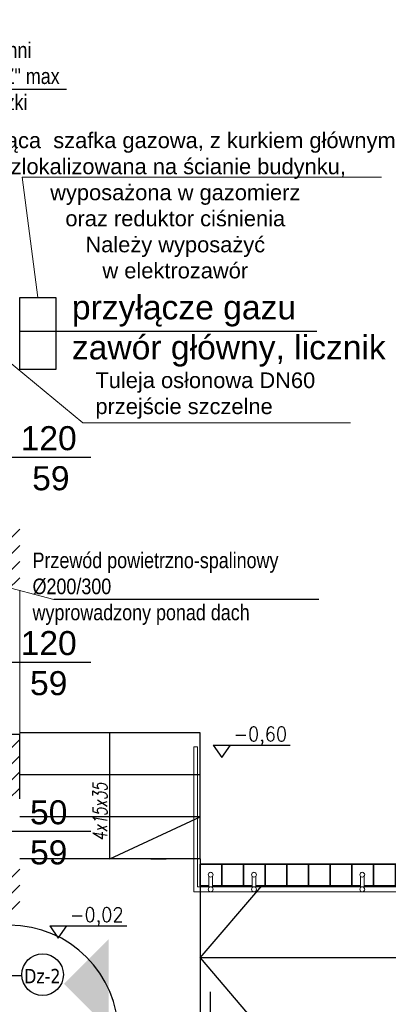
# Model space of a CAD drawing. Header units: millimetres. Extents: x -486876 to 553054, y -140324 to 834178.
# Tile 83 of 155: x -72233 to -69170, y 77606 to 85799. Entities that reach past the tile are written whole.
import ezdxf
from ezdxf.enums import TextEntityAlignment as Align
from ezdxf.lldxf.tags import DXFTag

# ---------------------------------------------------------------- set-up
doc = ezdxf.new("R2010")
doc.units = ezdxf.units.MM
doc.linetypes.add('DASH2', pattern=[0.75, 0.5, -0.25])
for name, color, linetype, lineweight in [('0_Nr_pióra__2', 252, 'Continuous', 9), ('_XREF', 252, 'DASH2', 13), ('IS_GAZ_TEKST', 7, 'Continuous', 20), ('IS_GAZ_WYMIAR', 7, 'Continuous', 20), ('XREF$0$0-ARKUSZ-OPIS', 8, 'Continuous', 18), ('XREF$0$AR-EL-PORĘCZE', 8, 'Continuous', 18), ('XREF$0$okna', 8, 'Continuous', 20), ('XREF$0$ściana nośna', 8, 'Continuous', 30)]:
    doc.layers.add(name, color=color, linetype=linetype, lineweight=lineweight)
for name, color, linetype in [('IS_Text_Armatury_Wodociag', 7, 'Continuous'), ('XREF$0$A-BUD-OP', 8, 'Continuous'), ('XREF$0$DRZWI', 8, 'Continuous'), ('XREF$0$MEBLE_ŁAZIENKOWE_I_KUCHENNE', 8, 'Continuous'), ('XREF$0$OPIS', 8, 'Continuous'), ('XREF$0$OPISY', 8, 'Continuous'), ('XREF$0$Ppoż', 20, 'Continuous'), ('XREF$0$WIDOK', 8, 'Continuous'), ('XREF$0$WYMIARY', 9, 'Continuous'), ('XREF$0$WYPEŁNIENIA', 8, 'Continuous')]:
    doc.layers.add(name, color=color, linetype=linetype)
doc.styles.get("Standard").update_dxf_attribs({"font": 'arial.ttf'})
doc.styles.add('XREF$0$APLUS', font='arial.ttf', dxfattribs={"width": 0.6})
doc.styles.add('XREF$0$KOTA', font='SIMPLEX', dxfattribs={"width": 0.9, "height": 25})
doc.styles.add('XREF$0$Simplex 0.7 Italic', font='simplex.shx', dxfattribs={"width": 0.7, "oblique": 10})
doc.styles.add('XREF$0$Standard', font='arial.ttf')
doc.styles.add('XREF$0$Verdana 0.8', font='verdana.ttf', dxfattribs={"width": 0.8})
tags = doc.linetypes.add('SOLID', pattern=[10, 10, 0]).pattern_tags.tags
tags[6:7] = [DXFTag(74, 4), DXFTag(75, 0), DXFTag(340, '0'), DXFTag(46, 0.0), DXFTag(50, 0.0), DXFTag(44, 0.0), DXFTag(45, 0.0)]
tags[4:5] = [DXFTag(74, 4), DXFTag(75, 0), DXFTag(340, '0'), DXFTag(46, 0.0), DXFTag(50, 0.0), DXFTag(44, 0.0), DXFTag(45, 0.0)]
pattern_1 = [(45, (-52999.899, 13162.694), (-6.7351921, 6.7351921), [])]

# ---------------------------------------------------------------- blocks, each defined once
blk = doc.blocks.new('XREF$0$KOTA_R3')
at = {"layer": 'XREF$0$A-BUD-OP'}
blk.add_line((-279.4, -2136.8), (-172.7, -2136.8), dxfattribs=at)
blk.add_lwpolyline([(-279.4, -2136.8), (-267.5, -2154.3), (-255.5, -2136.8)], dxfattribs=at)
at = {"layer": 'XREF$0$A-BUD-OP', "style": 'XREF$0$KOTA', "width": 0.9}
for p, height in [((-251.3, -2131.6), 20), ((-251.3, -2153.3), 14)]:
    blk.add_attdef('KOTA', p, '', height=height, dxfattribs=at)
blk = doc.blocks.new('XREF')
at = {"layer": 'XREF$0$MEBLE_ŁAZIENKOWE_I_KUCHENNE'}
h = blk.add_hatch(color=256, dxfattribs=at)
h.paths.add_polyline_path([(3870.42, 10718.25), (3870.42, 10681.18), (3833.35, 10718.25)])
h.paths.add_polyline_path([(3870.42, 10755.32), (3870.42, 10718.25), (3833.35, 10718.25)])
at = {"layer": 'XREF$0$WYPEŁNIENIA'}
h = blk.add_hatch(dxfattribs=at)
h.set_pattern_fill('ANSI31', color=256, scale=3)
h.set_pattern_definition(pattern_1)
h.paths.add_polyline_path([(3536.35, 10935.51), (3530.35, 10935.51), (3530.35, 10801.78), (3536.35, 10801.78)])
h.paths.add_polyline_path([(3536.35, 11045.83), (3530.35, 11045.83), (3530.35, 10945.96), (3533.62, 10945.96), (3536.35, 10945.96)], flags=17)
h.paths.add_polyline_path([(3796.56, 11096.65), (3766.56, 11096.65), (3766.56, 11060.83), (3507.62, 11060.83), (3507.62, 11045.83), (3526.56, 11045.83), (3626.56, 11045.83), (3626.56, 10935.51), (3636.56, 10935.51), (3636.56, 11045.83), (3766.56, 11045.83), (3796.56, 11045.83)])
edge = h.paths.add_edge_path()
edge.add_arc((3779.04, 10935.86), 93.67, 192.13432, 192.88878, ccw=False)
edge.add_line((3687.46, 10916.17), (3684.53, 10916.17))
edge.add_line((3684.53, 10916.17), (3684.53, 10926.14))
edge.add_line((3684.53, 10926.14), (3636.56, 10926.14))
edge.add_line((3636.56, 10926.14), (3636.56, 10935.51))
edge.add_line((3636.56, 10935.51), (3626.56, 10935.51))
edge.add_line((3626.56, 10935.51), (3626.56, 10926.14))
edge.add_line((3626.56, 10926.14), (3626.56, 10916.14))
edge.add_line((3626.56, 10916.14), (3626.56, 10891.78))
edge.add_line((3626.56, 10891.78), (3687.73, 10891.78))
edge.add_line((3687.73, 10891.78), (3687.73, 10914.97))
h.paths.add_polyline_path([(3647.75, 10901.56), (3633.75, 10901.56), (3633.75, 10915.56), (3647.75, 10915.56)], flags=16)
h.paths.add_polyline_path([(3796.56, 10926.14), (3766.56, 10926.14), (3766.56, 10872.13), (3796.56, 10872.13)])
h.paths.add_polyline_path([(3796.56, 10818.23), (3766.56, 10818.23), (3766.56, 10801.78), (3747.83, 10801.78), (3747.83, 10786.78), (3766.56, 10786.78), (3766.56, 10776.78), (3796.56, 10776.78)])
h.paths.add_polyline_path([(3747.83, 10801.78), (3680.36, 10801.78), (3680.36, 10786.78), (3747.83, 10786.78)])
h.paths.add_polyline_path([(3406.41, 10801.78), (3376.56, 10801.78), (3376.56, 10889.68), (3446.15, 10889.68), (3446.56, 10916.14), (3446.56, 10926.14), (3446.56, 10935.51), (3441.16, 10935.51), (3441.16, 10923.53), (3427.16, 10923.53), (3427.16, 10935.51), (3409.73, 10935.51), (3409.73, 10923.53), (3395.73, 10923.53), (3395.73, 10935.51), (3378.3, 10935.51), (3378.3, 10923.53), (3364.3, 10923.53), (3364.3, 10935.51), (3337.08, 10935.51), (3337.08, 10926.14), (3301.56, 10926.14), (3301.56, 10920.14), (3301.56, 10916.14), (3337.08, 10916.14), (3337.08, 10889.68), (3361.56, 10889.68), (3361.56, 10801.78), (3189.06, 10801.78), (3176.56, 10801.78), (3176.56, 10766.78), (3201.56, 10766.78), (3201.56, 10786.78), (3406.41, 10786.78)])
h.paths.add_polyline_path([(3214.49, 10923.14), (3214.49, 10926.14), (3201.56, 10926.14), (3201.56, 10935.51), (3176.56, 10935.51), (3176.56, 10901.78), (3201.56, 10901.78), (3201.56, 10916.14), (3214.49, 10916.14)], flags=17)
h.paths.add_polyline_path([(3176.56, 10801.78), (3006.73, 10801.78), (3006.73, 10789.78), (3176.56, 10789.78)])
h.paths.add_polyline_path([(2906.73, 10801.78), (2815.34, 10801.78), (2815.34, 10789.78), (2894.64, 10789.78), (2904.95, 10789.78)])
h.paths.add_polyline_path([(2896.56, 10935.51), (2871.56, 10935.51), (2871.56, 10801.78), (2896.56, 10801.78)])
h.paths.add_polyline_path([(2892.75, 10828.64), (2910.53, 10828.64), (2910.53, 10842.14), (2892.75, 10842.14)])
h = blk.add_hatch(dxfattribs=at)
h.set_pattern_fill('ANSI31', color=256, scale=3)
h.set_pattern_definition(pattern_1)
h.paths.add_polyline_path([(3556.78, 10801.78), (3507.62, 10801.78), (3507.62, 10786.78), (3556.78, 10786.78)])
h.paths.add_polyline_path([(3580.36, 10801.78), (3556.78, 10801.78), (3556.78, 10786.78), (3580.36, 10786.78)])
h.paths.add_polyline_path([(3900.02, 10651.78), (3796.56, 10651.78), (3796.56, 10666.78), (3766.56, 10666.78), (3766.56, 10651.78), (3724.56, 10651.78), (3724.56, 10611.78), (3766.56, 10611.78), (3766.56, 10496.78), (3709.56, 10496.78), (3709.56, 10471.78), (3766.56, 10471.78), (3766.56, 10606.94), (3796.56, 10606.94), (3796.56, 10466.78), (3796.56, 10476.78), (3796.56, 10476.78), (3796.56, 10611.78), (3900.02, 10611.78)])
h.paths.add_polyline_path([(3599.56, 10496.78), (3514.68, 10496.78), (3514.68, 10471.78), (3551.56, 10471.78), (3551.56, 10024.04), (3539.56, 10024.04), (3539.56, 9984.04), (3566.56, 9984.04), (3566.56, 10471.78), (3599.56, 10471.78)])
h.paths.add_polyline_path([(4136.56, 9911.78), (4126.56, 9911.78), (4126.56, 9971.94), (4126.56, 10361.95), (4096.56, 10361.95), (4096.56, 10346.78), (4096.56, 10131.78), (3896.56, 10131.78), (3896.56, 10170.11), (3796.56, 10170.11), (3796.56, 10176.78), (3766.56, 10176.78), (3766.56, 10058.38), (3796.56, 10058.38), (3796.56, 10096.78), (3886.56, 10096.78), (3886.56, 10106.78), (4096.56, 10106.78), (4096.56, 9971.94), (4096.56, 9911.78), (3771.56, 9911.78), (3771.56, 9779.12), (3796.56, 9779.12), (3796.56, 9816.78), (3886.56, 9816.78), (3886.56, 9881.78), (4016.56, 9881.78), (4016.56, 9851.78), (4061.56, 9851.78), (4061.56, 9881.78), (4136.56, 9881.78)])
h.paths.add_polyline_path([(3817.24, 9855.2), (3831.24, 9855.2), (3831.24, 9841.2), (3817.24, 9841.2)], flags=16)
h.paths.add_polyline_path([(3840.64, 9855.2), (3854.64, 9855.2), (3854.64, 9841.2), (3840.64, 9841.2)], flags=16)
h.paths.add_polyline_path([(3817.24, 10127.11), (3817.24, 10141.11), (3831.24, 10141.11), (3831.24, 10127.11)], flags=16)
edge = h.paths.add_edge_path(flags=0)
edge.add_arc((3824.24, 10134.11), 7, 0, 360)
h.paths.add_polyline_path([(3840.64, 10127.11), (3840.64, 10141.11), (3854.64, 10141.11), (3854.64, 10127.11)], flags=16)
h.paths.add_polyline_path([(3817.24, 10147.81), (3817.24, 10161.81), (3831.24, 10161.81), (3831.24, 10147.81)], flags=16)
h.paths.add_polyline_path([(3840.64, 10147.81), (3840.64, 10161.81), (3854.64, 10161.81), (3854.64, 10147.81)], flags=16)
h.paths.add_polyline_path([(3802.73, 10317.13), (3796.56, 10317.13), (3796.56, 10305.13), (3803.04, 10305.13)], flags=17)
h.paths.add_polyline_path([(3802.12, 10317.13), (3800.7, 10317.13), (3802.73, 10305.13), (3802.73, 10315.74)], flags=16)
at = {"layer": 'XREF$0$AR-EL-PORĘCZE', "lineweight": -2}
for p, q in [((3941.33, 10817.15), (3941.33, 10915.59)), ((3941.33, 10915.59), (3944.33, 10915.59)), ((3944.33, 10820.15), (3944.33, 10915.59)), ((3941.33, 10794.91), (3941.33, 10817.15)), ((3944.33, 10798.91), (3944.33, 10820.15)), ((3953.78, 10798.24), (3953.78, 10807.73)), ((3956.78, 10798.24), (3956.78, 10807.73)), ((3989.76, 10798.24), (3989.76, 10807.73)), ((3992.76, 10798.24), (3992.76, 10807.73)), ((4079.76, 10798.24), (4079.76, 10807.73)), ((4082.76, 10798.24), (4082.76, 10807.73)), ((5573.26, 10798.91), (3944.33, 10798.91)), ((5573.26, 10794.91), (3941.33, 10794.91))]:
    blk.add_line(p, q, dxfattribs=at)
for centre in [(3955.28, 10809.05), (3991.26, 10809.05), (4081.26, 10809.05), (3955.28, 10796.91), (3991.26, 10796.91), (4081.26, 10796.91)]:
    blk.add_circle(centre, 2, dxfattribs=at)
at = {"layer": 'XREF$0$DRZWI', "ltscale": 0.8}
blk.add_line((3798.33, 10725.01), (3746.86, 10725.01), dxfattribs=at)
at = {"layer": 'XREF$0$DRZWI'}
blk.add_circle((3815.59, 10725.88), 17.28, dxfattribs=at)
blk.add_arc((3788.03, 10676.48), 90.59, 0, 90, dxfattribs=at)
at = {"layer": 'XREF$0$okna'}
blk.add_line((3796.56, 10926.14), (3796.56, 11045.83), dxfattribs=at)
at = {"layer": 'XREF$0$OPIS'}
for p, q in [((3745.84, 11156.49), (3855.73, 11156.49)), ((3745.84, 10985.99), (3855.73, 10985.99)), ((3745.84, 10845.18), (3855.73, 10845.18)), ((3955.02, 10601.63), (3955.02, 10711.52))]:
    blk.add_line(p, q, dxfattribs=at)
at = {"layer": 'XREF$0$WIDOK'}
for p, q in [((3946.56, 10927.22), (3796.56, 10927.22)), ((3946.56, 10822.22), (3946.56, 10927.22)), ((3946.56, 10892.22), (3796.56, 10892.22)), ((3946.56, 10857.22), (3796.56, 10857.22)), ((3946.56, 10822.22), (3796.56, 10822.22)), ((3946.56, 10822.22), (3946.56, 10661.78)), ((3946.56, 10822.22), (3946.56, 10798.91)), ((5086.56, 10817.92), (3946.56, 10817.92)), ((3953.78, 10799.92), (3946.56, 10799.92)), ((3946.56, 10799.92), (3946.56, 10684.91)), ((3989.76, 10799.92), (3956.78, 10799.92)), ((4079.76, 10799.92), (3992.76, 10799.92)), ((4169.76, 10799.92), (4082.76, 10799.92))]:
    blk.add_line(p, q, dxfattribs=at)
at = {"layer": 'XREF$0$WIDOK', "color": 8}
for p, q in [((3946.56, 10739.85), (3997.77, 10799.92)), ((5543.26, 10739.85), (3946.56, 10739.85)), ((3946.56, 10739.85), (3997.77, 10679.79))]:
    blk.add_line(p, q, dxfattribs=at)
at = {"layer": 'XREF$0$WIDOK'}
for points in [[(3953.78, 10799.92), (3946.56, 10799.92), (3946.56, 10817.92), (3964.56, 10817.92), (3964.56, 10799.92), (3956.78, 10799.92)], [(3989.76, 10799.92), (3982.56, 10799.92), (3982.56, 10817.92), (4000.56, 10817.92), (4000.56, 10799.92), (3992.76, 10799.92)], [(4079.76, 10799.92), (4072.56, 10799.92), (4072.56, 10817.92), (4090.56, 10817.92), (4090.56, 10799.92), (4082.76, 10799.92)]]:
    blk.add_lwpolyline(points, dxfattribs=at)
for points in [[(3982.56, 10799.92), (3964.56, 10799.92), (3964.56, 10817.92), (3982.56, 10817.92)], [(4018.56, 10799.92), (4000.56, 10799.92), (4000.56, 10817.92), (4018.56, 10817.92)], [(4036.56, 10799.92), (4018.56, 10799.92), (4018.56, 10817.92), (4036.56, 10817.92)], [(4054.56, 10799.92), (4036.56, 10799.92), (4036.56, 10817.92), (4054.56, 10817.92)], [(4072.56, 10799.92), (4054.56, 10799.92), (4054.56, 10817.92), (4072.56, 10817.92)], [(4108.56, 10799.92), (4090.56, 10799.92), (4090.56, 10817.92), (4108.56, 10817.92)]]:
    blk.add_lwpolyline(points, close=True, dxfattribs=at)
at = {"layer": 'XREF$0$WYMIARY'}
for p, q in [((4043.59, 11261.16), (3796.56, 11261.16)), ((3871.56, 10822.22), (3871.56, 10927.22)), ((3871.56, 10822.22), (3946.56, 10857.22)), ((3905.56, 10822.22), (3918.41, 10822.22))]:
    blk.add_line(p, q, dxfattribs=at)
at = {"layer": 'XREF$0$ściana nośna'}
for p in [(3766.56, 10926.14), (3796.56, 10872.13)]:
    blk.add_line(p, (3796.56, 10926.14), dxfattribs=at)
at = {"layer": 'XREF$0$OPISY'}
ref = blk.add_blockref('XREF$0$KOTA_R3', (4125.09, 12199.05), dxfattribs=dict(at, xscale=0.6000000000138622, yscale=0.6000000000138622, zscale=0.6000000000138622))
ref.add_attrib('KOTA', '-0,60', (3974.31, 10920.08), dxfattribs={"layer": 'XREF$0$A-BUD-OP', "height": 12, "rotation": 0.00032, "style": 'XREF$0$KOTA', "width": 0.9})
ref = blk.add_blockref('XREF$0$KOTA_R3', (3989.14, 12048.7), dxfattribs=dict(at, xscale=0.6000000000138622, yscale=0.6000000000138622, zscale=0.6000000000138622))
ref.add_attrib('KOTA', '-0,02', (3838.36, 10769.72), dxfattribs={"layer": 'XREF$0$A-BUD-OP', "height": 12, "rotation": 0.00032, "style": 'XREF$0$KOTA', "width": 0.9})
at = {"style": 'XREF$0$APLUS'}
blk.add_attdef('165', text='', height=12.94, rotation=90, dxfattribs=at).set_placement((5850.28, 4086.91), align=Align.TOP_CENTER)
blk.add_attdef('70', text='', height=12.94, rotation=90, dxfattribs=at).set_placement((5846.74, 4087.03), align=Align.BOTTOM_CENTER)
at = {"layer": 'XREF$0$0-ARKUSZ-OPIS', "style": 'XREF$0$Simplex 0.7 Italic', "oblique": 10, "width": 0.7}
blk.add_text('4x15x35', height=12, rotation=90, dxfattribs=at).set_placement((3869.3, 10837.21))
at = {"layer": 'XREF$0$DRZWI', "style": 'XREF$0$APLUS'}
for tag, height, p in [('90', 10.59, (3968.05, 17970.78)), ('90', 10.59, (4273.69, 17907.63)), ('90', 10.59, (4647.11, 17907.63)), ('90', 10.59, (4995.74, 17907.63)), ('90', 10.59, (5345.01, 17907.63)), ('90', 8.24, (3625.86, 17450.53)), ('90', 8.24, (4282.58, 17436.64)), ('90', 8.24, (4577.82, 17436.64)), ('90', 8.24, (5003.12, 17436.64)), ('90', 8.24, (5300.95, 17436.64)), ('90', 8.24, (5625.63, 17350.96)), ('110', 12.94, (3772.73, 10725.01)), ('100', 12.94, (3763.85, 10003.38)), ('90', 10.59, (3383.41, 9921.97)), ('83', 10.59, (4118.73, 4184.03))]:
    blk.add_attdef(tag, text='', height=height, dxfattribs=at).set_placement(p, align=Align.BOTTOM_CENTER)
for tag, height, p in [('200', 10.59, (3967.95, 17967.89)), ('200', 10.59, (4273.59, 17904.74)), ('200', 10.59, (4647.01, 17904.74)), ('200', 10.59, (4995.64, 17904.74)), ('200', 10.59, (5344.91, 17904.74)), ('200', 8.24, (3625.86, 17448.28)), ('200', 8.24, (4282.58, 17434.39)), ('200', 8.24, (4577.82, 17434.39)), ('200', 8.24, (5003.12, 17434.39)), ('200', 8.24, (5300.95, 17434.39)), ('200', 8.24, (5625.63, 17348.71)), ('210', 12.94, (3772.6, 10721.48)), ('200', 12.94, (3763.85, 9999.84)), ('200', 10.59, (3383.31, 9919.08)), ('178', 10.59, (4118.62, 4181.14))]:
    blk.add_attdef(tag, text='', height=height, dxfattribs=at).set_placement(p, align=Align.TOP_CENTER)
for tag, height, p in [('205', 10.59, (4204.92, 17787.31)), ('210', 10.59, (5722.65, 17787.31)), ('210', 12.94, (4044.07, 17776.19)), ('210', 12.94, (4602.86, 17776.83)), ('210', 12.94, (4951.5, 17776.83)), ('210', 12.94, (5300.98, 17776.83)), ('210', 12.94, (3579.16, 17557.04)), ('210', 12.94, (3935.88, 17557.04)), ('210', 12.94, (4219.13, 17557.04)), ('210', 12.94, (4633.7, 17557.04)), ('210', 12.94, (4958.43, 17557.04)), ('210', 12.94, (5356.84, 17557.04)), ('210', 12.94, (5615.9, 17557.04)), ('200', 11.76, (4716.1, 10187.15)), ('200', 11.76, (4936.97, 10128.95)), ('200', 11.76, (5363.02, 10117.1)), ('210', 13.53, (3475.75, 9987.9)), ('170', 11.76, (4209.38, 4035.73))]:
    blk.add_attdef(tag, text='', height=height, rotation=90, dxfattribs=at).set_placement(p, align=Align.TOP_CENTER)
for tag, height, p in [('100', 10.59, (5719.75, 17787.41)), ('100', 12.94, (4040.53, 17776.32)), ('96', 10.59, (4202.03, 17787.41)), ('100', 12.94, (4599.33, 17776.96)), ('100', 12.94, (4947.96, 17776.96)), ('100', 12.94, (5297.45, 17776.96)), ('100', 12.94, (3575.63, 17557.16)), ('100', 12.94, (3932.34, 17557.16)), ('100', 12.94, (4215.59, 17557.16)), ('100', 12.94, (4630.17, 17557.16)), ('100', 12.94, (4954.89, 17557.16)), ('100', 12.94, (5353.3, 17557.16)), ('100', 12.94, (5612.36, 17557.16)), ('90', 11.76, (4712.89, 10187.26)), ('90', 11.76, (4933.75, 10129.07)), ('90', 11.76, (5359.81, 10117.21)), ('120', 13.53, (3472.06, 9987.9)), ('90', 11.76, (4206.17, 4035.84))]:
    blk.add_attdef(tag, text='', height=height, rotation=90, dxfattribs=at).set_placement(p, align=Align.BOTTOM_CENTER)
at = {"layer": 'XREF$0$OPIS', "char_height": 20, "attachment_point": 1, "style": 'XREF$0$Standard'}
for s, width, insert in [('przyłącze gazu\\Pzawór główny, licznik gazu', 442.9285, (3839.93, 11291.18)), ('\\pxqc;120\\P\\pqr;59', 34.6776, (3803.3, 11182.31)), ('\\pxqc;120\\P59', 34.6776, (3803.3, 11011.8)), ('\\pxqc;50\\P59', 34.6776, (3803.3, 10870.99))]:
    blk.add_mtext_dynamic_manual_height_columns(s, width=width, gutter_width=12.5, heights=[0], dxfattribs=dict(at, insert=insert))
at = {"layer": 'XREF$0$Ppoż', "style": 'XREF$0$Verdana 0.8', "width": 0.8}
blk.add_text('Dz-2', height=12, rotation=360, dxfattribs=at).set_placement((3815.33, 10724.69), align=Align.MIDDLE_CENTER)

msp = doc.modelspace()

# ---------------------------------------------------------------- linework, layer by layer
msp.add_lwpolyline([(-72232.9138, 82887.31021), (-72232.9138, 83487.31021), (-71932.9138, 83487.31021), (-71932.9138, 82887.31021)], close=True)
at = {"layer": '0_Nr_pióra__2', "color": 7}
for p, q in [((-69226.30431, 84488.47653), (-72211.95691, 84488.47653)), ((-72211.95691, 84488.47653), (-72082.9138, 83487.31021))]:
    msp.add_line(p, q, dxfattribs=at)
at = {"layer": 'IS_GAZ_TEKST', "color": 7}
for q in [(-72350.22809, 82978.25219), (-69484.89683, 82443.24065)]:
    msp.add_line((-71707.97943, 82443.24065), q, dxfattribs=at)
at = {"layer": 'IS_GAZ_WYMIAR'}
msp.add_line((-71949.37211, 80973.63363), (-74847.30953, 81748.1418), dxfattribs=at)
at = {"layer": 'IS_Text_Armatury_Wodociag'}
for p, q in [((-71843.27892, 85218.81113), (-74044.73653, 85218.81113)), ((-69747.9145, 80973.63363), (-71949.37211, 80973.63363))]:
    msp.add_line(p, q, dxfattribs=at)

# ---------------------------------------------------------------- block references
at = {"layer": '_XREF', "xscale": 10, "yscale": 10, "zscale": 10}
msp.add_blockref('XREF', (-110198.46986, -29406.42919), dxfattribs=at)

# ---------------------------------------------------------------- texts
at = {"layer": 'IS_Text_Armatury_Wodociag', "color": 18, "linetype": 'SOLID', "ltscale": 10, "true_color": 0x000000, "char_height": 130, "attachment_point": 7}
for s, insert, width in [('{\\fArial Narrow|b0|i0|c0|p34;Kratka nawiewna o powierzchni czynnej min. 500cm², \\fArial Narrow|b0|i0|c238|p34;typu ,,Z" max 30 cm nad poziomem posadzki}', (-74221.70849, 85007.6793), 2514.3425601), ('\\pxqc;Istniejąca  szafka gazowa, z kurkiem głównym,\\P zlokalizowana na ścianie budynku,\\Pwyposażona w gazomierz\\Poraz reduktor ciśnienia\\PNależy wyposażyć \\Pw elektrozawór', (-73773.03267, 83644.68741), 5665.9072881), ('{Tuleja osłonowa DN60\\Pprzejście szczelne}', (-71603.60138, 82477.78634), 4183.4030239), ('{\\fArial Narrow|b0|i0|c0|p34;Przewód powietrzno-spalinowy\\PØ200/300\\Pwyprowadzony ponad dach}', (-72126.34407, 80762.5018), 2514.3425601)]:
    msp.add_mtext(s, dxfattribs=dict(at, insert=insert, width=width))

doc.saveas('drawing.dxf')
